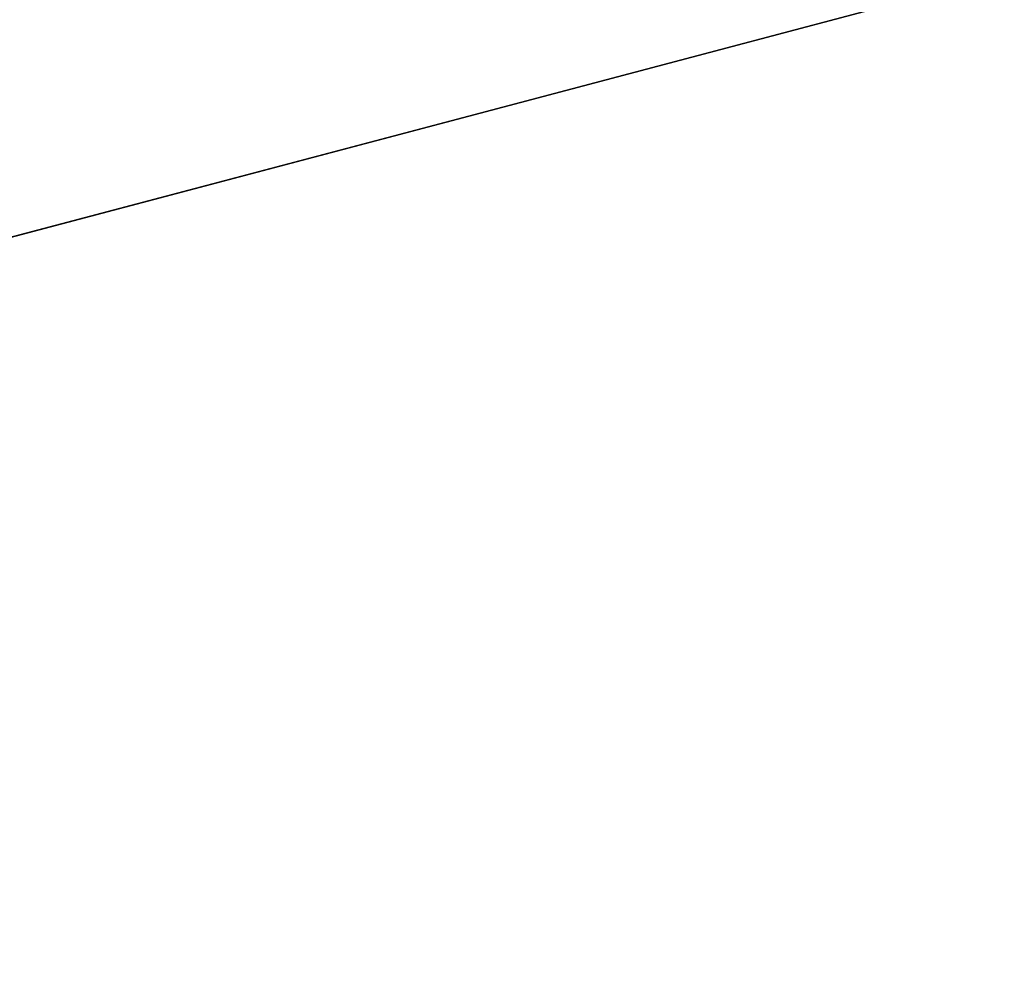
# Model space of a CAD drawing. Extents: x 0 to 30, y 0 to 8.
# Tile 255 of 256: x 13.3 to 15, y 2.5 to 4.1. Entities that reach past the tile are written whole.
import ezdxf

# ---------------------------------------------------------------- set-up
doc = ezdxf.new("R2010")
doc.units = 0
doc.header["$LTSCALE"] = 2.54
doc.layers.get('0').update_dxf_attribs({"color": 13, "linetype": 'CONTINUOUS'})

# ---------------------------------------------------------------- blocks, each defined once
blk = doc.blocks.new('PO____KA___AZIENKOWA_NAROZ')
at = {"color": 0}
blk.add_line((0, 0.2082, 0.1), (29.5, 8.0082, 0.1), dxfattribs=at)
blk.add_line((0, 0.2082, 0.1), (29.5, 8.0082, 0.1), dxfattribs=at)
mesh = blk.add_polyface(dxfattribs=at)
corners = [(30, 0.2082), (0, 0.2082), (0.5, 8.0082)]
mesh.append_faces([[corners[k] for k in face] for face in [(0, 1, 2)]], dxfattribs={"color": 0})
mesh = blk.add_polyface(dxfattribs=at)
corners = [(29.5, 8.0082, 0.1), (0.5, 8.0082, 0.1), (0, 0.2082, 0.1)]
mesh.append_faces([[corners[k] for k in face] for face in [(0, 1, 2)]], dxfattribs={"color": 0})
mesh = blk.add_polyface(dxfattribs=at)
corners = [(30, 0.2082, 0.1), (29.5, 8.0082, 0.1), (0, 0.2082, 0.1)]
mesh.append_faces([[corners[k] for k in face] for face in [(0, 1, 2)]], dxfattribs={"color": 0})
mesh = blk.add_polyface(dxfattribs=at)
corners = [(30, 0.2082), (0.5, 8.0082), (29.5, 8.0082)]
mesh.append_faces([[corners[k] for k in face] for face in [(0, 1, 2)]], dxfattribs={"color": 0})

msp = doc.modelspace()

# ---------------------------------------------------------------- block references
at = {"color": 0}
msp.add_blockref('PO____KA___AZIENKOWA_NAROZ', (0, 0), dxfattribs=at)

doc.saveas('drawing.dxf')
